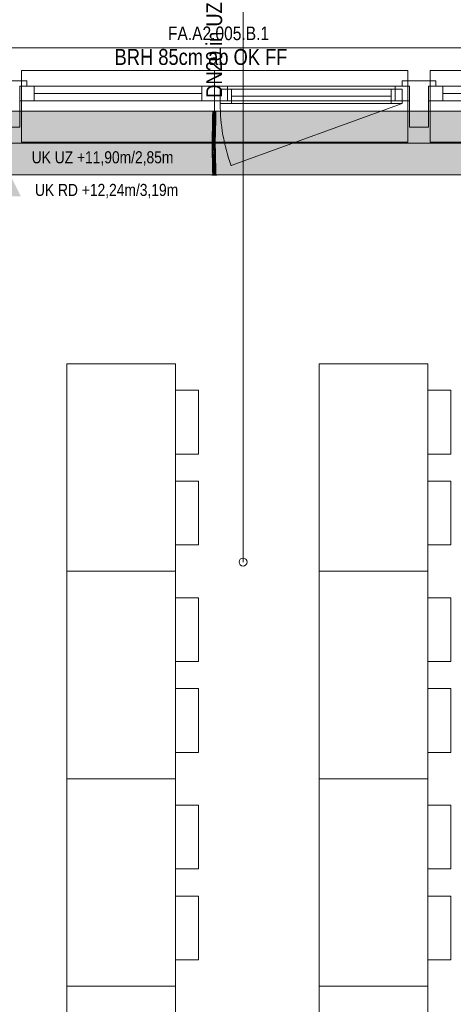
# Model space of a CAD drawing. Extents: x -620 to 3480, y 62 to 1102.
# Tile 104 of 256: x -99 to -45, y 883 to 1006. Entities that reach past the tile are written whole.
import ezdxf
from ezdxf.lldxf.tags import DXFTag

# ---------------------------------------------------------------- set-up
doc = ezdxf.new("R2010")
doc.units = 0
doc.layers.get('0').update_dxf_attribs({"lineweight": 13})
for name, color, linetype, lineweight, true_color in [('00_Beschriftung UZ', 3, 'Continuous', 13, 0x00ff00), ('30 -33 Aussenwände- 7 Fassade_ Elemente', 7, 'Continuous', 9, 0x00aacc), ('30 -35 Decken- 1 Konstruktion-Träger- Stahlbeton', 7, 'grob-A06G9SLJ8I', 13, 0x33aa00), ('60- 61 allgemeine Ausstattung- 1 Möbel', 7, 'Continuous', 9, 0x00cccc), ('70 -72 Beschriftung- 1 Beschriftung allgemein', 7, 'Continuous', 9, 0xff6633), ('70 -75 Raumstempel-2 Verweislinie', 1, 'Continuous', 9, 0xff0000), ('E_Leerrohr 20', 7, 'Continuous', 13, 0xcc0099), ('E_Leerrohr 20-Shading', 7, 'Continuous', 13, 0xcc0099), ('iwb_Schraffur_Unterzug', 7, 'Continuous', 5, 0xffffcc)]:
    doc.layers.add(name, color=color, linetype=linetype, lineweight=lineweight, true_color=true_color)
doc.layers.add('70 -71 Achsen- 1 Gebäudeachsen', color=7, linetype='STRICHPUNKT2-A06G9SLK8I', lineweight=18)
doc.layers.add('Detailelementbeschriftung', color=7, linetype='Continuous', lineweight=9)
doc.styles.get("Standard").update_dxf_attribs({"font": 'ARIALN.TTF'})
tags = doc.linetypes.add('grob-A06G9SLJ8I', pattern=[14, 3, -8, 3]).pattern_tags.tags
tags[8:9] = [DXFTag(74, 4), DXFTag(75, 0), DXFTag(340, '0'), DXFTag(46, 0.0), DXFTag(50, 0.0), DXFTag(44, 0.0), DXFTag(45, 0.0)]
tags[6:7] = [DXFTag(74, 4), DXFTag(75, 0), DXFTag(340, '0'), DXFTag(46, 0.0), DXFTag(50, 0.0), DXFTag(44, 0.0), DXFTag(45, 0.0)]
tags[4:5] = [DXFTag(74, 4), DXFTag(75, 0), DXFTag(340, '0'), DXFTag(46, 0.0), DXFTag(50, 0.0), DXFTag(44, 0.0), DXFTag(45, 0.0)]
tags = doc.linetypes.add('STRICHPUNKT2', pattern=[12.7, 6.35, -3.175, 0, -3.175]).pattern_tags.tags
tags[10:11] = [DXFTag(74, 4), DXFTag(75, 0), DXFTag(340, '0'), DXFTag(46, 0.0), DXFTag(50, 0.0), DXFTag(44, 0.0), DXFTag(45, 0.0)]
tags[8:9] = [DXFTag(74, 4), DXFTag(75, 0), DXFTag(340, '0'), DXFTag(46, 0.0), DXFTag(50, 0.0), DXFTag(44, 0.0), DXFTag(45, 0.0)]
tags[6:7] = [DXFTag(74, 4), DXFTag(75, 0), DXFTag(340, '0'), DXFTag(46, 0.0), DXFTag(50, 0.0), DXFTag(44, 0.0), DXFTag(45, 0.0)]
tags[4:5] = [DXFTag(74, 4), DXFTag(75, 0), DXFTag(340, '0'), DXFTag(46, 0.0), DXFTag(50, 0.0), DXFTag(44, 0.0), DXFTag(45, 0.0)]
tags = doc.linetypes.add('STRICHPUNKT2-A06G9SLK8I', pattern=[12.7, 6.35, -3.175, 0, -3.175]).pattern_tags.tags
tags[10:11] = [DXFTag(74, 4), DXFTag(75, 0), DXFTag(340, '0'), DXFTag(46, 0.0), DXFTag(50, 0.0), DXFTag(44, 0.0), DXFTag(45, 0.0)]
tags[8:9] = [DXFTag(74, 4), DXFTag(75, 0), DXFTag(340, '0'), DXFTag(46, 0.0), DXFTag(50, 0.0), DXFTag(44, 0.0), DXFTag(45, 0.0)]
tags[6:7] = [DXFTag(74, 4), DXFTag(75, 0), DXFTag(340, '0'), DXFTag(46, 0.0), DXFTag(50, 0.0), DXFTag(44, 0.0), DXFTag(45, 0.0)]
tags[4:5] = [DXFTag(74, 4), DXFTag(75, 0), DXFTag(340, '0'), DXFTag(46, 0.0), DXFTag(50, 0.0), DXFTag(44, 0.0), DXFTag(45, 0.0)]

# ---------------------------------------------------------------- blocks, each defined once
blk = doc.blocks.new('Shading-A06G9SGB8I', base_point=(-74.55, 989.19))
at = {"layer": 'E_Leerrohr 20-Shading', "color": 223, "true_color": 0xc67fb4}
for points in [[(-74.68, 994.88), (-74.73, 994.88), (-74.68, 994.16), (-74.74, 994.16)], [(-74.33, 994.88), (-74.39, 994.88), (-74.34, 994.16), (-74.4, 994.16)], [(-74.7, 993.44), (-74.76, 993.44), (-74.72, 992.71), (-74.78, 992.71)], [(-74.68, 994.16), (-74.74, 994.16), (-74.7, 993.44), (-74.76, 993.44)], [(-74.72, 992.71), (-74.72, 992.71), (-74.7, 993.44)], [(-74.7, 993.44), (-74.68, 994.16), (-74.7, 993.44)], [(-74.37, 993.43), (-74.41, 993.43), (-74.4, 992.7), (-74.43, 992.71)], [(-74.35, 994.16), (-74.4, 994.16), (-74.37, 993.43), (-74.41, 993.43)], [(-74.38, 992.7), (-74.36, 993.43), (-74.4, 992.7), (-74.37, 993.43)], [(-74.36, 993.43), (-74.34, 994.16), (-74.37, 993.43), (-74.35, 994.16)], [(-74.74, 992.12), (-74.72, 992.71), (-74.79, 991.99), (-74.78, 992.71)], [(-74.74, 992.12), (-74.79, 991.99), (-74.75, 991.99)], [(-74.74, 991.99), (-74.74, 992.12), (-74.75, 991.99)], [(-74.72, 992.71), (-74.74, 992.12), (-74.72, 992.71), (-74.73, 992.42)], [(-74.73, 992.42), (-74.74, 991.99), (-74.72, 992.49), (-74.74, 991.99)], [(-74.74, 992.12), (-74.74, 991.99), (-74.73, 992.42), (-74.74, 991.99)], [(-74.72, 992.71), (-74.73, 992.42), (-74.72, 992.71), (-74.72, 992.49)], [(-74.4, 992.7), (-74.43, 992.71), (-74.44, 991.98), (-74.45, 991.98)], [(-74.39, 991.98), (-74.38, 992.7), (-74.44, 991.98), (-74.4, 992.7)], [(-74.75, 991.99), (-74.79, 991.99), (-74.77, 991.26), (-74.81, 991.26)], [(-74.77, 990.9), (-74.77, 991.26), (-74.81, 990.9), (-74.81, 991.26)], [(-74.77, 990.53), (-74.77, 990.9), (-74.81, 990.53), (-74.81, 990.9)], [(-74.76, 991.26), (-74.74, 991.99), (-74.77, 991.26), (-74.75, 991.99)], [(-74.76, 990.53), (-74.76, 991.26), (-74.77, 990.53), (-74.77, 991.26)], [(-74.76, 990.53), (-74.75, 991.26), (-74.76, 991.26)], [(-74.76, 990.53), (-74.75, 990.53), (-74.75, 991.26), (-74.75, 990.9)], [(-74.75, 990.9), (-74.75, 991.26), (-74.75, 991.26)], [(-74.45, 991.98), (-74.45, 991.98), (-74.46, 991.26), (-74.47, 991.26)], [(-74.47, 990.89), (-74.47, 990.89), (-74.47, 991.26), (-74.46, 991.26)], [(-74.47, 990.54), (-74.41, 990.54), (-74.46, 990.89), (-74.41, 990.89)], [(-74.47, 990.54), (-74.46, 990.89), (-74.47, 990.54), (-74.47, 990.89)], [(-74.46, 991.26), (-74.44, 991.98), (-74.45, 991.59)], [(-74.46, 991.26), (-74.41, 991.26), (-74.44, 991.98), (-74.39, 991.98)], [(-74.46, 991.26), (-74.44, 991.98), (-74.46, 991.26), (-74.45, 991.98)], [(-74.46, 991.26), (-74.46, 991.26), (-74.45, 991.59)], [(-74.46, 990.89), (-74.41, 990.89), (-74.46, 991.26), (-74.41, 991.26)], [(-74.46, 990.89), (-74.46, 991.26), (-74.46, 990.97)], [(-74.46, 991.26), (-74.46, 991.26), (-74.46, 990.97)], [(-74.77, 990.53), (-74.81, 990.53), (-74.76, 989.92), (-74.8, 989.92)], [(-74.76, 989.92), (-74.8, 989.92), (-74.74, 989.31), (-74.79, 989.31)], [(-74.75, 989.92), (-74.76, 990.53), (-74.76, 989.92), (-74.77, 990.53)], [(-74.74, 989.92), (-74.75, 990.53), (-74.75, 989.92), (-74.76, 990.53)], [(-74.73, 989.31), (-74.75, 989.92), (-74.74, 989.31), (-74.76, 989.92)], [(-74.73, 989.31), (-74.74, 989.92), (-74.73, 989.31), (-74.75, 989.92)], [(-74.4, 989.93), (-74.41, 990.54), (-74.45, 989.93), (-74.47, 990.54)], [(-74.47, 990.54), (-74.47, 990.54), (-74.45, 989.93), (-74.46, 989.93)], [(-74.43, 989.32), (-74.45, 989.93), (-74.45, 989.32), (-74.46, 989.93)], [(-74.46, 989.93), (-74.46, 989.93), (-74.45, 989.32)], [(-74.39, 989.32), (-74.4, 989.93), (-74.43, 989.32), (-74.45, 989.93)], [(-74.77, 989.14), (-74.79, 989.31), (-74.78, 989.14)], [(-74.74, 989.31), (-74.79, 989.31), (-74.73, 989.14), (-74.77, 989.14)], [(-74.77, 988.7), (-74.71, 988.71), (-74.78, 989.14), (-74.77, 989.14)], [(-74.77, 989.14), (-74.71, 988.71), (-74.73, 989.14)], [(-74.71, 988.71), (-74.77, 988.7), (-74.69, 988.1), (-74.75, 988.1)], [(-74.73, 989.14), (-74.73, 989.31), (-74.73, 989.31)], [(-74.44, 989.15), (-74.42, 989.15), (-74.45, 989.32), (-74.43, 989.32)], [(-74.37, 988.72), (-74.38, 989.15), (-74.43, 988.71), (-74.44, 989.15)], [(-74.42, 989.15), (-74.38, 989.15), (-74.43, 989.32), (-74.39, 989.32)], [(-74.37, 988.72), (-74.43, 988.71), (-74.35, 988.11), (-74.41, 988.1)], [(-74.69, 988.1), (-74.75, 988.1), (-74.68, 987.49), (-74.74, 987.49)], [(-74.68, 987.49), (-74.74, 987.49), (-74.68, 986.88), (-74.73, 986.88)], [(-74.68, 987.49), (-74.69, 988.1), (-74.68, 987.49), (-74.69, 988.1)], [(-74.68, 986.88), (-74.68, 986.88), (-74.68, 987.49)], [(-74.35, 988.11), (-74.41, 988.1), (-74.34, 987.5), (-74.4, 987.49)], [(-74.33, 986.88), (-74.34, 987.5), (-74.39, 986.88), (-74.4, 987.49)], [(-74.33, 986.88), (-74.34, 987.5), (-74.34, 987.5)]]:
    blk.add_solid(points, dxfattribs=at)
at = {"layer": 'E_Leerrohr 20-Shading', "color": 231, "true_color": 0xe17fc9}
for points in [[(-74.53, 994.88), (-74.68, 994.88), (-74.54, 994.16), (-74.68, 994.16)], [(-74.53, 994.16), (-74.53, 994.88), (-74.54, 994.16)], [(-74.53, 994.88), (-74.54, 994.16), (-74.54, 994.16)], [(-74.4, 994.16), (-74.39, 994.88), (-74.53, 994.16), (-74.53, 994.88)], [(-74.56, 993.43), (-74.7, 993.44), (-74.58, 992.71), (-74.72, 992.71)], [(-74.54, 994.16), (-74.68, 994.16), (-74.56, 993.43), (-74.7, 993.44)], [(-74.56, 993.43), (-74.58, 992.71), (-74.57, 992.71)], [(-74.56, 992.71), (-74.55, 993.43), (-74.57, 992.71), (-74.56, 993.43)], [(-74.54, 994.16), (-74.56, 993.43), (-74.55, 993.43)], [(-74.55, 993.43), (-74.56, 992.71), (-74.54, 993.43), (-74.55, 992.71)], [(-74.54, 994.16), (-74.55, 993.43), (-74.54, 994.16), (-74.54, 993.43)], [(-74.55, 992.71), (-74.51, 992.71), (-74.54, 993.43), (-74.52, 993.43)], [(-74.54, 993.43), (-74.52, 993.43), (-74.54, 994.16), (-74.53, 994.16)], [(-74.52, 993.43), (-74.41, 993.43), (-74.53, 994.16), (-74.4, 994.16)], [(-74.51, 992.71), (-74.43, 992.71), (-74.52, 993.43), (-74.41, 993.43)], [(-74.58, 992.71), (-74.72, 992.71), (-74.59, 991.98), (-74.74, 991.99)], [(-74.58, 991.98), (-74.56, 992.71), (-74.59, 991.98), (-74.57, 992.71)], [(-74.56, 992.71), (-74.58, 991.98), (-74.55, 992.71), (-74.55, 991.98)], [(-74.55, 991.98), (-74.49, 991.98), (-74.55, 992.71), (-74.51, 992.71)], [(-74.49, 991.98), (-74.45, 991.98), (-74.51, 992.71), (-74.43, 992.71)], [(-74.71, 991.99), (-74.74, 991.99), (-74.7, 991.26), (-74.75, 991.26)], [(-74.75, 990.9), (-74.7, 990.9), (-74.75, 991.26), (-74.7, 991.26)], [(-74.61, 990.53), (-74.61, 990.9), (-74.75, 990.53), (-74.75, 990.9)], [(-74.61, 991.26), (-74.59, 991.98), (-74.7, 991.26), (-74.71, 991.99)], [(-74.7, 990.9), (-74.61, 990.9), (-74.7, 991.26), (-74.61, 991.26)], [(-74.59, 991.26), (-74.58, 991.98), (-74.61, 991.26), (-74.59, 991.98)], [(-74.61, 990.9), (-74.59, 990.9), (-74.61, 991.26), (-74.59, 991.26)], [(-74.61, 991.26), (-74.61, 991.26), (-74.61, 990.9)], [(-74.61, 990.9), (-74.59, 990.53), (-74.59, 990.9)], [(-74.59, 990.53), (-74.61, 990.9), (-74.61, 990.53)], [(-74.58, 991.98), (-74.59, 991.26), (-74.55, 991.98), (-74.56, 991.26)], [(-74.56, 991.26), (-74.59, 991.26), (-74.56, 990.9), (-74.59, 990.9)], [(-74.59, 990.9), (-74.59, 990.53), (-74.56, 990.9), (-74.56, 990.53)], [(-74.56, 991.26), (-74.48, 991.26), (-74.55, 991.98), (-74.49, 991.98)], [(-74.56, 991.26), (-74.48, 991.05), (-74.48, 991.26)], [(-74.48, 991.05), (-74.56, 991.26), (-74.49, 990.9), (-74.56, 990.9)], [(-74.56, 990.9), (-74.56, 990.53), (-74.49, 990.9), (-74.5, 990.54)], [(-74.48, 991.05), (-74.5, 990.54), (-74.48, 990.64), (-74.48, 990.54)], [(-74.49, 991.98), (-74.48, 991.26), (-74.45, 991.98), (-74.47, 991.26)], [(-74.47, 991.26), (-74.48, 991.26), (-74.48, 991.15)], [(-74.48, 991.15), (-74.48, 991.26), (-74.48, 991.05)], [(-74.47, 991.26), (-74.47, 991.26), (-74.47, 991), (-74.48, 991.15)], [(-74.47, 991), (-74.48, 991.15), (-74.48, 990.64), (-74.48, 991.05)], [(-74.48, 990.54), (-74.47, 990.89), (-74.48, 990.64), (-74.47, 991)], [(-74.47, 990.89), (-74.48, 990.54), (-74.48, 990.54)], [(-74.47, 990.89), (-74.47, 991.26), (-74.47, 991)], [(-74.47, 990.89), (-74.47, 990.73), (-74.47, 990.73)], [(-74.7, 990.53), (-74.75, 990.53), (-74.71, 989.92), (-74.74, 989.92)], [(-74.71, 989.92), (-74.74, 989.92), (-74.72, 989.31), (-74.73, 989.31)], [(-74.72, 989.31), (-74.59, 989.32), (-74.71, 989.92), (-74.61, 989.93)], [(-74.6, 989.93), (-74.61, 990.53), (-74.71, 989.92), (-74.7, 990.53)], [(-74.59, 990.53), (-74.61, 990.53), (-74.59, 989.93), (-74.6, 989.93)], [(-74.59, 989.32), (-74.6, 989.93), (-74.61, 989.93)], [(-74.56, 990.53), (-74.59, 990.53), (-74.56, 990.49)], [(-74.56, 990.49), (-74.59, 990.53), (-74.55, 989.93), (-74.59, 989.93)], [(-74.55, 989.93), (-74.59, 989.93), (-74.55, 989.32), (-74.59, 989.32)], [(-74.5, 990.54), (-74.56, 990.53), (-74.5, 990.42), (-74.56, 990.49)], [(-74.5, 990.42), (-74.56, 990.49), (-74.52, 989.93), (-74.55, 989.93)], [(-74.52, 989.93), (-74.55, 989.93), (-74.54, 989.32), (-74.55, 989.32)], [(-74.51, 989.32), (-74.49, 989.93), (-74.54, 989.32), (-74.52, 989.93)], [(-74.52, 989.93), (-74.5, 989.93), (-74.5, 990.42), (-74.49, 990.4)], [(-74.5, 990.42), (-74.49, 990.4), (-74.5, 990.54), (-74.48, 990.54)], [(-74.5, 989.93), (-74.49, 989.93), (-74.49, 990.4), (-74.48, 990.4)], [(-74.49, 989.93), (-74.5, 989.32), (-74.47, 989.93), (-74.48, 989.32)], [(-74.47, 990.54), (-74.48, 990.4), (-74.47, 989.93), (-74.49, 989.93)], [(-74.49, 989.93), (-74.49, 989.93), (-74.48, 990.4)], [(-74.47, 990.73), (-74.48, 990.54), (-74.47, 990.73), (-74.47, 990.54)], [(-74.48, 990.54), (-74.48, 990.54), (-74.48, 990.64)], [(-74.48, 990.54), (-74.48, 990.4), (-74.48, 990.54)], [(-74.48, 990.4), (-74.47, 990.54), (-74.48, 990.54)], [(-74.47, 989.93), (-74.48, 989.32), (-74.46, 989.93), (-74.46, 989.32)], [(-74.47, 990.54), (-74.47, 989.93), (-74.46, 989.93)], [(-74.46, 989.32), (-74.45, 989.32), (-74.46, 989.93)], [(-74.73, 989.14), (-74.72, 989.14), (-74.73, 989.31), (-74.72, 989.31)], [(-74.57, 988.71), (-74.58, 989.15), (-74.71, 988.71), (-74.73, 989.14)], [(-74.72, 989.14), (-74.58, 989.15), (-74.72, 989.31), (-74.59, 989.32)], [(-74.57, 988.71), (-74.71, 988.71), (-74.55, 988.1), (-74.69, 988.1)], [(-74.55, 989.32), (-74.59, 989.32), (-74.55, 989.19), (-74.58, 989.15)], [(-74.59, 989.32), (-74.59, 989.32), (-74.58, 989.15)], [(-74.55, 989.19), (-74.58, 989.15), (-74.55, 989.05)], [(-74.55, 989.05), (-74.58, 989.15), (-74.54, 988.71), (-74.57, 988.71)], [(-74.55, 988.1), (-74.54, 988.4), (-74.57, 988.71), (-74.54, 988.71)], [(-74.55, 988.1), (-74.57, 988.71), (-74.55, 988.1)], [(-74.55, 989.19), (-74.55, 989.19), (-74.55, 989.32), (-74.54, 989.32)], [(-74.55, 989.19), (-74.52, 989.23), (-74.54, 989.32), (-74.51, 989.32)], [(-74.55, 989.05), (-74.52, 988.98), (-74.55, 989.19), (-74.52, 989.23)], [(-74.55, 989.19), (-74.55, 989.19), (-74.55, 989.16)], [(-74.55, 989.05), (-74.55, 989.19), (-74.55, 989.16)], [(-74.53, 988.71), (-74.52, 988.98), (-74.54, 988.71), (-74.55, 989.05)], [(-74.55, 988.1), (-74.54, 988.1), (-74.54, 988.4)], [(-74.54, 988.4), (-74.53, 988.71), (-74.54, 988.71)], [(-74.54, 988.1), (-74.52, 988.1), (-74.53, 988.71), (-74.51, 988.71)], [(-74.54, 988.1), (-74.53, 988.71), (-74.54, 988.4)], [(-74.5, 988.92), (-74.52, 988.98), (-74.51, 988.71), (-74.53, 988.71)], [(-74.5, 989.32), (-74.51, 989.32), (-74.5, 989.26), (-74.52, 989.23)], [(-74.5, 988.92), (-74.5, 989.26), (-74.52, 988.98), (-74.52, 989.23)], [(-74.52, 988.1), (-74.49, 988.1), (-74.51, 988.71), (-74.49, 988.71)], [(-74.5, 988.92), (-74.51, 988.71), (-74.49, 988.87), (-74.49, 988.71)], [(-74.5, 989.32), (-74.5, 989.26), (-74.48, 989.32), (-74.48, 989.28)], [(-74.48, 989.28), (-74.5, 989.26), (-74.49, 988.87), (-74.5, 988.92)], [(-74.49, 988.87), (-74.45, 988.77), (-74.48, 989.28), (-74.46, 989.31)], [(-74.49, 988.87), (-74.49, 988.71), (-74.45, 988.77), (-74.45, 988.71)], [(-74.49, 988.1), (-74.46, 988.1), (-74.49, 988.71), (-74.45, 988.71)], [(-74.48, 989.32), (-74.48, 989.28), (-74.46, 989.32), (-74.46, 989.31)], [(-74.46, 989.31), (-74.45, 989.32), (-74.46, 989.32)], [(-74.45, 988.77), (-74.45, 988.77), (-74.46, 989.31), (-74.45, 989.32)], [(-74.41, 988.1), (-74.43, 988.71), (-74.46, 988.1), (-74.45, 988.71)], [(-74.45, 989.32), (-74.45, 988.77), (-74.44, 989.15)], [(-74.45, 988.77), (-74.43, 988.71), (-74.44, 989.15)], [(-74.45, 988.71), (-74.43, 988.71), (-74.45, 988.77)], [(-74.55, 988.1), (-74.69, 988.1), (-74.54, 987.49), (-74.68, 987.49)], [(-74.54, 987.49), (-74.68, 987.49), (-74.53, 986.88), (-74.68, 986.88)], [(-74.52, 988.1), (-74.54, 988.1), (-74.53, 987.49), (-74.54, 987.49)], [(-74.53, 987.49), (-74.54, 987.49), (-74.53, 987.24), (-74.54, 987.43)], [(-74.54, 987.49), (-74.54, 987.49), (-74.54, 987.43)], [(-74.54, 987.43), (-74.54, 987.49), (-74.54, 987.2), (-74.54, 987.49)], [(-74.53, 986.88), (-74.54, 987.2), (-74.54, 987.49)], [(-74.53, 987.07), (-74.53, 987.24), (-74.54, 987.2), (-74.54, 987.43)], [(-74.53, 986.88), (-74.53, 987.07), (-74.54, 987.2)], [(-74.52, 988.1), (-74.53, 987.49), (-74.49, 988.1), (-74.5, 987.49)], [(-74.53, 987.24), (-74.53, 986.88), (-74.47, 987.49), (-74.48, 986.88)], [(-74.53, 987.24), (-74.47, 987.49), (-74.53, 987.49)], [(-74.53, 986.88), (-74.53, 986.88), (-74.53, 987.07), (-74.53, 987.24)], [(-74.5, 987.49), (-74.47, 987.49), (-74.49, 988.1), (-74.46, 988.1)], [(-74.48, 986.88), (-74.39, 986.88), (-74.47, 987.49), (-74.4, 987.49)], [(-74.47, 987.49), (-74.4, 987.49), (-74.46, 988.1), (-74.41, 988.1)], [(-74.53, 986.88), (-74.53, 987.07), (-74.53, 986.88)]]:
    blk.add_solid(points, dxfattribs=at)
blk = doc.blocks.new('Shading-A06G9SGD8I', base_point=(-74.73, 994.1))
at = {"layer": 'E_Leerrohr 20-Shading', "color": 213, "true_color": 0xd67fc0}
for points in [[(-74.86, 994.9), (-74.86, 994.88), (-74.76, 994.9), (-74.76, 994.88)], [(-74.76, 994.88), (-74.53, 994.88), (-74.76, 994.9), (-74.53, 994.9)], [(-74.73, 994.1), (-74.53, 994.1), (-74.73, 994.88), (-74.53, 994.88)], [(-74.53, 994.9), (-74.53, 994.88), (-74.44, 994.9), (-74.44, 994.88)], [(-74.53, 994.88), (-74.53, 994.1), (-74.33, 994.88), (-74.35, 994.1)], [(-74.44, 994.9), (-74.44, 994.88), (-74.43, 994.9), (-74.43, 994.88)], [(-74.43, 994.88), (-74.2, 994.88), (-74.43, 994.9), (-74.2, 994.9)], [(-74.35, 994.1), (-74.33, 994.1), (-74.33, 994.88)]]:
    blk.add_solid(points, dxfattribs=at)
blk = doc.blocks.new('Shading-A06G9SGF8I', base_point=(-74.7, 986.88))
at = {"layer": 'E_Leerrohr 20-Shading', "color": 213, "true_color": 0xd67fc0}
for points in [[(-74.71, 986.96), (-74.73, 987.67), (-74.73, 987.49)], [(-74.73, 987.67), (-74.71, 986.96), (-74.55, 987.67), (-74.56, 987.42)], [(-74.73, 986.88), (-74.71, 986.96), (-74.73, 987.49)], [(-74.7, 986.88), (-74.57, 986.88), (-74.71, 986.96), (-74.56, 987.42)], [(-74.57, 986.88), (-74.55, 986.88), (-74.56, 987.42), (-74.53, 987.49)], [(-74.56, 987.42), (-74.53, 987.49), (-74.55, 987.67), (-74.53, 987.67)], [(-74.54, 987.44), (-74.55, 986.88), (-74.53, 987.25), (-74.54, 986.88)], [(-74.53, 987.49), (-74.54, 987.44), (-74.53, 987.25)], [(-74.54, 986.88), (-74.53, 986.88), (-74.53, 987.25)], [(-74.53, 987.49), (-74.45, 987.23), (-74.53, 987.67), (-74.44, 987.67)], [(-74.53, 986.88), (-74.45, 986.88), (-74.53, 987.49), (-74.45, 987.23)], [(-74.53, 986.88), (-74.53, 987.49), (-74.53, 986.88), (-74.53, 987.25)], [(-74.53, 987.25), (-74.53, 986.88), (-74.53, 986.88)], [(-74.34, 987.51), (-74.44, 987.67), (-74.33, 986.88), (-74.45, 987.23)], [(-74.45, 986.88), (-74.33, 986.88), (-74.45, 987.23)], [(-74.35, 987.67), (-74.44, 987.67), (-74.34, 987.51)], [(-74.34, 987.67), (-74.35, 987.67), (-74.33, 987.5), (-74.34, 987.51)], [(-74.33, 987.5), (-74.33, 987.67), (-74.34, 987.67)], [(-74.34, 987.51), (-74.33, 986.88), (-74.33, 987.25)], [(-74.33, 987.5), (-74.34, 987.51), (-74.33, 987.25)], [(-74.77, 986.88), (-74.86, 986.88), (-74.77, 986.87), (-74.86, 986.87)], [(-74.77, 986.87), (-74.76, 986.87), (-74.77, 986.88), (-74.76, 986.88)], [(-74.76, 986.87), (-74.71, 986.87), (-74.76, 986.88), (-74.71, 986.88)], [(-74.71, 986.96), (-74.73, 986.88), (-74.7, 986.88)], [(-74.71, 986.88), (-74.71, 986.87), (-74.69, 986.88), (-74.69, 986.87)], [(-74.69, 986.87), (-74.64, 986.87), (-74.69, 986.88), (-74.64, 986.88)], [(-74.64, 986.88), (-74.64, 986.87), (-74.62, 986.88), (-74.62, 986.87)], [(-74.62, 986.87), (-74.53, 986.87), (-74.62, 986.88), (-74.53, 986.88)], [(-74.49, 986.88), (-74.53, 986.88), (-74.49, 986.87), (-74.53, 986.87)], [(-74.46, 986.87), (-74.46, 986.88), (-74.49, 986.87), (-74.49, 986.88)], [(-74.46, 986.87), (-74.44, 986.87), (-74.46, 986.88), (-74.44, 986.88)], [(-74.44, 986.88), (-74.44, 986.87), (-74.4, 986.88), (-74.39, 986.87)], [(-74.39, 986.87), (-74.2, 986.87), (-74.4, 986.88), (-74.2, 986.88)]]:
    blk.add_solid(points, dxfattribs=at)
blk = doc.blocks.new('Referenz-A06G9SLM8I')
at = {"layer": '00_Beschriftung UZ', "color": 0, "lineweight": -2}
for points in [[(-101.44, 989.57), (-100.1, 986.9), (-98.77, 989.57)], [(-98.77, 984.23), (-100.1, 986.9), (-101.44, 984.24)]]:
    blk.add_solid(points, dxfattribs=at)
at = {"layer": '30 -33 Aussenwände- 7 Fassade_ Elemente', "color": 0, "linetype": 'Continuous', "lineweight": -2, "ltscale": 0.13}
for p, q in [((-155.6, 1002.84), (6.6, 1002.84)), ((-102.2, 998.7), (-98, 998.7)), ((-98, 998.7), (-98, 998)), ((-51, 998), (-51, 998.7)), ((-51, 998.7), (-46.8, 998.7)), ((-46.8, 998.7), (-46.8, 998)), ((-98.9, 996.2), (-98.9, 998)), ((-98, 998), (-98.9, 998)), ((-98.9, 996.2), (-98.9, 998)), ((-98.9, 998), (-74.5, 998)), ((-98.9, 998), (-98.9, 992.9)), ((-98.9, 998), (-97.1, 998)), ((-97.1, 998), (-97.1, 996.2)), ((-76.1, 997.1), (-97.1, 997.1)), ((-76.1, 998), (-74.5, 998)), ((-76.1, 996.2), (-76.1, 998)), ((-74.5, 998), (-72.9, 998)), ((-74.5, 998), (-74.5, 996.2)), ((-74.5, 998), (-50.1, 998)), ((-74.5, 998), (-74.5, 996.2)), ((-73.8, 995.85), (-73.8, 997.65)), ((-73.8, 995.85), (-73.8, 997.65)), ((-73.8, 997.65), (-72.4, 997.65)), ((-73.8, 997.65), (-51, 997.65)), ((-72.9, 998), (-72.9, 996.2)), ((-72.4, 997.65), (-72.4, 995.85)), ((-52.4, 995.85), (-52.4, 997.65)), ((-52.4, 997.65), (-51, 997.65)), ((-51.9, 998), (-50.1, 998)), ((-51.9, 996.2), (-51.9, 998)), ((-50.1, 998), (-51, 998)), ((-51, 997.65), (-51, 995.85)), ((-51, 997.65), (-51, 995.85)), ((-50.1, 998), (-50.1, 996.2)), ((-50.1, 992.9), (-50.1, 998)), ((-50.1, 998), (-50.1, 996.2)), ((-47.7, 996.2), (-47.7, 998)), ((-47.7, 996.2), (-47.7, 998)), ((-47.7, 998), (-23.3, 998)), ((-47.7, 998), (-45.9, 998)), ((-47.7, 998), (-47.7, 992.9)), ((-46.8, 998), (-47.7, 998)), ((-45.9, 998), (-45.9, 996.2)), ((-24.9, 997.1), (-45.9, 997.1)), ((-97.1, 996.2), (-98.9, 996.2)), ((-74.5, 996.2), (-98.9, 996.2)), ((-74.5, 996.2), (-76.1, 996.2)), ((-72.9, 996.2), (-74.5, 996.2)), ((-50.1, 996.2), (-74.5, 996.2)), ((-72.4, 995.85), (-73.8, 995.85)), ((-51, 995.85), (-73.8, 995.85)), ((-72.4, 996.75), (-52.4, 996.75)), ((-51, 995.85), (-52.4, 995.85)), ((-50.1, 996.2), (-51.9, 996.2)), ((-23.3, 996.2), (-47.7, 996.2)), ((-45.9, 996.2), (-47.7, 996.2)), ((-98.9, 992.9), (-101.3, 992.9)), ((-47.7, 992.9), (-50.1, 992.9)), ((3.5, 986.9), (-152.5, 986.9))]:
    blk.add_line(p, q, dxfattribs=at)
at = {"layer": '30 -33 Aussenwände- 7 Fassade_ Elemente', "color": 0, "lineweight": -2}
for p, q in [((-98.7, 1000), (-74.5, 1000)), ((-98.7, 998), (-98.7, 1000)), ((-74.5, 1000), (-74.5, 998)), ((-74.5, 1000), (-50.3, 1000)), ((-50.3, 1000), (-50.3, 998)), ((-47.5, 1000), (-23.3, 1000)), ((-47.5, 998), (-47.5, 1000)), ((-98.7, 998), (-97.1, 998)), ((-98.7, 996.2), (-98.7, 998)), ((-97.1, 998), (-76.1, 998)), ((-97.1, 996.2), (-97.1, 998)), ((-76.1, 997.1), (-97.1, 997.1)), ((-74.5, 998), (-76.1, 998)), ((-76.1, 998), (-76.1, 996.2)), ((-74.5, 998), (-72.9, 998)), ((-74.5, 996.2), (-74.5, 998)), ((-73.8, 997.65), (-72.4, 997.65)), ((-73.8, 995.85), (-73.8, 997.65)), ((-72.9, 998), (-72.9, 996.2)), ((-72.9, 998), (-51.9, 998)), ((-72.4, 997.65), (-72.4, 995.85)), ((-72.4, 997.65), (-52.4, 997.65)), ((-52.4, 997.65), (-51, 997.65)), ((-52.4, 995.85), (-52.4, 997.65)), ((-50.3, 998), (-51.9, 998)), ((-51.9, 998), (-51.9, 996.2)), ((-51, 995.85), (-51, 997.65)), ((-50.3, 996.2), (-50.3, 998)), ((-47.5, 996.2), (-47.5, 998)), ((-47.5, 998), (-45.9, 998)), ((-45.9, 998), (-24.9, 998)), ((-45.9, 996.2), (-45.9, 998)), ((-24.9, 997.1), (-45.9, 997.1)), ((-97.1, 996.2), (-98.7, 996.2)), ((-98.7, 996.2), (-98.7, 991)), ((-76.1, 996.2), (-97.1, 996.2)), ((-76.1, 996.2), (-74.5, 996.2)), ((-72.9, 996.2), (-74.5, 996.2)), ((-74.5, 991), (-74.5, 996.2)), ((-72.4, 995.85), (-73.8, 995.85)), ((-72.4, 996.75), (-52.4, 996.75)), ((-52.4, 995.85), (-72.4, 995.85)), ((-51, 995.85), (-52.4, 995.85)), ((-51.9, 996.2), (-50.3, 996.2)), ((-50.3, 991), (-50.3, 996.2)), ((-45.9, 996.2), (-47.5, 996.2)), ((-47.5, 996.2), (-47.5, 991)), ((-24.9, 996.2), (-45.9, 996.2)), ((-98.7, 991), (-74.5, 991)), ((-74.5, 991), (-50.3, 991)), ((-47.5, 991), (-23.3, 991))]:
    blk.add_line(p, q, dxfattribs=at)
at = {"layer": '30 -33 Aussenwände- 7 Fassade_ Elemente', "color": 0, "linetype": 'grob-A06G9SLJ8I', "lineweight": -2, "ltscale": 0.13}
blk.add_line((-51, 995.85), (-72.43, 988.06), dxfattribs=at)
blk.add_ellipse((-51, 995.85), major_axis=(-22.8, 0), ratio=1, start_param=0, end_param=0.349066, dxfattribs=at)
at = {"layer": '30 -35 Decken- 1 Konstruktion-Träger- Stahlbeton', "color": 0, "lineweight": -2}
for p, q in [((4, 994.9), (-554.53, 994.9)), ((4, 986.9), (-554.53, 986.9))]:
    blk.add_line(p, q, dxfattribs=at)
at = {"layer": '60- 61 allgemeine Ausstattung- 1 Möbel', "color": 0, "linetype": 'Continuous', "lineweight": -2, "ltscale": 0.13}
for p, q in [((-92.99, 937.23), (-92.99, 963.23)), ((-92.99, 963.23), (-79.39, 963.23)), ((-79.39, 963.23), (-79.39, 937.23)), ((-61.39, 937.23), (-61.39, 963.23)), ((-61.39, 963.23), (-47.79, 963.23)), ((-47.79, 963.23), (-47.79, 937.23)), ((-79.39, 951.92), (-79.39, 959.92)), ((-79.39, 959.92), (-76.51, 959.92)), ((-76.51, 959.92), (-76.51, 951.92)), ((-47.79, 951.92), (-47.79, 959.92)), ((-47.79, 959.92), (-44.91, 959.92)), ((-44.91, 959.92), (-44.91, 951.92)), ((-76.51, 951.92), (-79.39, 951.92)), ((-44.91, 951.92), (-47.79, 951.92)), ((-79.39, 940.53), (-79.39, 948.53)), ((-79.39, 948.53), (-76.51, 948.53)), ((-76.51, 948.53), (-76.51, 940.53)), ((-47.79, 940.53), (-47.79, 948.53)), ((-47.79, 948.53), (-44.91, 948.53)), ((-44.91, 948.53), (-44.91, 940.53)), ((-76.51, 940.53), (-79.39, 940.53)), ((-44.91, 940.53), (-47.79, 940.53)), ((-92.99, 911.23), (-92.99, 937.23)), ((-92.99, 937.23), (-79.39, 937.23)), ((-79.39, 937.23), (-92.99, 937.23)), ((-79.39, 937.23), (-79.39, 911.23)), ((-61.39, 911.23), (-61.39, 937.23)), ((-61.39, 937.23), (-47.79, 937.23)), ((-47.79, 937.23), (-61.39, 937.23)), ((-47.79, 937.23), (-47.79, 911.23)), ((-79.39, 925.92), (-79.39, 933.92)), ((-79.39, 933.92), (-76.51, 933.92)), ((-76.51, 933.92), (-76.51, 925.92)), ((-47.79, 925.92), (-47.79, 933.92)), ((-47.79, 933.92), (-44.91, 933.92)), ((-44.91, 933.92), (-44.91, 925.92)), ((-76.51, 925.92), (-79.39, 925.92)), ((-44.91, 925.92), (-47.79, 925.92)), ((-79.39, 914.53), (-79.39, 922.53)), ((-79.39, 922.53), (-76.51, 922.53)), ((-76.51, 922.53), (-76.51, 914.53)), ((-47.79, 914.53), (-47.79, 922.53)), ((-47.79, 922.53), (-44.91, 922.53)), ((-44.91, 922.53), (-44.91, 914.53)), ((-76.51, 914.53), (-79.39, 914.53)), ((-44.91, 914.53), (-47.79, 914.53)), ((-79.39, 911.23), (-92.99, 911.23)), ((-92.99, 885.23), (-92.99, 911.23)), ((-92.99, 911.23), (-79.39, 911.23)), ((-79.39, 911.23), (-79.39, 885.23)), ((-61.39, 885.23), (-61.39, 911.23)), ((-61.39, 911.23), (-47.79, 911.23)), ((-47.79, 911.23), (-61.39, 911.23)), ((-47.79, 911.23), (-47.79, 885.23)), ((-79.39, 899.92), (-79.39, 907.92)), ((-79.39, 907.92), (-76.51, 907.92)), ((-76.51, 907.92), (-76.51, 899.92)), ((-47.79, 899.92), (-47.79, 907.92)), ((-47.79, 907.92), (-44.91, 907.92)), ((-44.91, 907.92), (-44.91, 899.92)), ((-76.51, 899.92), (-79.39, 899.92)), ((-44.91, 899.92), (-47.79, 899.92)), ((-79.39, 888.53), (-79.39, 896.53)), ((-79.39, 896.53), (-76.51, 896.53)), ((-76.51, 896.53), (-76.51, 888.53)), ((-47.79, 888.53), (-47.79, 896.53)), ((-47.79, 896.53), (-44.91, 896.53)), ((-44.91, 896.53), (-44.91, 888.53)), ((-76.51, 888.53), (-79.39, 888.53)), ((-44.91, 888.53), (-47.79, 888.53)), ((-92.99, 859.23), (-92.99, 885.23)), ((-92.99, 885.23), (-79.39, 885.23)), ((-79.39, 885.23), (-92.99, 885.23)), ((-79.39, 885.23), (-79.39, 859.23)), ((-61.39, 859.23), (-61.39, 885.23)), ((-61.39, 885.23), (-47.79, 885.23)), ((-47.79, 885.23), (-61.39, 885.23)), ((-47.79, 885.23), (-47.79, 859.23))]:
    blk.add_line(p, q, dxfattribs=at)
at = {"layer": '70 -71 Achsen- 1 Gebäudeachsen', "color": 0, "linetype": 'STRICHPUNKT2-A06G9SLK8I', "lineweight": -2, "ltscale": 0.13}
blk.add_line((-554.53, 990.88), (92.91, 990.88), dxfattribs=at)
at = {"layer": '70 -75 Raumstempel-2 Verweislinie', "color": 0, "linetype": 'Continuous', "lineweight": -2, "ltscale": 0.13}
blk.add_line((-70.93, 938.38), (-70.93, 1066.95), dxfattribs=at)
at = {"layer": '70 -75 Raumstempel-2 Verweislinie', "color": 0, "linetype": 'ByBlock', "lineweight": -2, "ltscale": 0.13}
blk.add_circle((-70.93, 938.38), 0.5, dxfattribs=at)
at = {"layer": '00_Beschriftung UZ', "color": 0, "linetype": 'ByBlock', "lineweight": -2, "ltscale": 0.13, "char_height": 1.5103, "attachment_point": 1}
for s, insert in [('{\\fArial Narrow;UK UZ +11,90m/2,85m}', (-97.4, 989.86)), ('{\\fArial Narrow;UK RD +12,24m/3,19m}', (-96.99, 985.77))]:
    blk.add_mtext(s, dxfattribs=dict(at, insert=insert))
at = {"layer": '30 -33 Aussenwände- 7 Fassade_ Elemente', "color": 0, "linetype": 'ByBlock', "lineweight": -2, "ltscale": 0.13, "insert": (-87.02, 1002.68), "char_height": 2, "attachment_point": 1}
blk.add_mtext('{\\fArial Narrow;BRH 85cm ab OK FF}', dxfattribs=at)
at = {"layer": '70 -72 Beschriftung- 1 Beschriftung allgemein', "color": 0, "linetype": 'Continuous', "lineweight": -2, "ltscale": 0.13, "insert": (-80.34, 1005.49), "char_height": 1.7, "attachment_point": 1}
blk.add_mtext('{\\fArial Narrow;FA.A2.005.B.1}', dxfattribs=at)
blk = doc.blocks.new('Referenz-A06G9SLO8I')
at = {"layer": 'iwb_Schraffur_Unterzug', "linetype": 'Continuous', "ltscale": 0.13}
for points in [[(-554.53, 994.88), (3.97, 994.88), (3.97, 986.88)], [(-554.53, 994.88), (3.97, 986.88), (-554.53, 993.74)], [(-554.53, 993.74), (3.97, 986.88), (-554.53, 986.88)]]:
    blk.add_solid(points, dxfattribs=at)
blk = doc.blocks.new('Flexrohr-A06G9SOG8I')
at = {"color": 0, "linetype": 'ByBlock', "lineweight": -2, "ltscale": 0.13}
for p, q in [((-74.73, 994.88), (-74.74, 994.16)), ((-74.73, 994.88), (-74.33, 994.88)), ((-74.33, 994.88), (-74.34, 994.16)), ((-74.76, 993.44), (-74.78, 992.71)), ((-74.74, 994.16), (-74.76, 993.44)), ((-74.75, 993.29), (-74.37, 993.28)), ((-74.74, 993.69), (-74.36, 993.68)), ((-74.73, 994.49), (-74.35, 994.48)), ((-74.73, 994.09), (-74.35, 994.08)), ((-74.36, 993.43), (-74.38, 992.7)), ((-74.34, 994.16), (-74.36, 993.43)), ((-74.78, 992.71), (-74.79, 991.99)), ((-74.78, 992.09), (-74.4, 992.08)), ((-74.77, 992.49), (-74.39, 992.48)), ((-74.76, 992.89), (-74.38, 992.88)), ((-74.38, 992.7), (-74.39, 991.98)), ((-74.79, 991.99), (-74.81, 991.26)), ((-74.81, 991.26), (-74.81, 990.53)), ((-74.8, 991.29), (-74.42, 991.28)), ((-74.8, 990.89), (-74.42, 990.88)), ((-74.79, 991.69), (-74.41, 991.68)), ((-74.39, 991.98), (-74.41, 991.26)), ((-74.41, 991.26), (-74.41, 990.54)), ((-74.81, 990.53), (-74.8, 989.92)), ((-74.8, 990.48), (-74.42, 990.49)), ((-74.8, 989.92), (-74.79, 989.31)), ((-74.79, 990.08), (-74.42, 990.09)), ((-74.79, 989.68), (-74.41, 989.69)), ((-74.41, 990.54), (-74.4, 989.93)), ((-74.4, 989.93), (-74.39, 989.32)), ((-74.79, 989.31), (-74.77, 988.7)), ((-74.78, 989.28), (-74.4, 989.29)), ((-74.77, 988.7), (-74.75, 988.1)), ((-74.76, 988.88), (-74.39, 988.89)), ((-74.75, 988.48), (-74.38, 988.49)), ((-74.39, 989.32), (-74.37, 988.72)), ((-74.37, 988.72), (-74.35, 988.11)), ((-74.75, 988.1), (-74.74, 987.49)), ((-74.74, 988.08), (-74.36, 988.09)), ((-74.74, 987.49), (-74.73, 986.88)), ((-74.73, 987.68), (-74.36, 987.69)), ((-74.73, 987.28), (-74.35, 987.29)), ((-74.35, 988.11), (-74.34, 987.5)), ((-74.34, 987.5), (-74.33, 986.88)), ((-74.73, 986.88), (-74.33, 986.88)), ((-74.72, 986.89), (-74.35, 986.89))]:
    blk.add_line(p, q, dxfattribs=at)
blk = doc.blocks.new('Enddeckel-A06G9SP48I')
at = {"color": 0, "linetype": 'ByBlock', "lineweight": -2, "ltscale": 0.13}
for p, q in [((-74.86, 994.9), (-74.86, 994.88)), ((-74.86, 994.9), (-74.67, 994.9)), ((-74.86, 994.88), (-74.67, 994.88)), ((-74.73, 994.88), (-74.73, 994.1)), ((-74.73, 994.88), (-74.62, 994.88)), ((-74.67, 994.9), (-74.4, 994.9)), ((-74.67, 994.88), (-74.4, 994.88)), ((-74.62, 994.88), (-74.45, 994.88)), ((-74.45, 994.88), (-74.33, 994.88)), ((-74.4, 994.9), (-74.2, 994.9)), ((-74.4, 994.88), (-74.2, 994.88)), ((-74.33, 994.1), (-74.33, 994.88)), ((-74.2, 994.88), (-74.2, 994.9)), ((-74.73, 994.1), (-74.62, 994.1)), ((-74.62, 994.1), (-74.45, 994.1)), ((-74.45, 994.1), (-74.33, 994.1))]:
    blk.add_line(p, q, dxfattribs=at)
at = {"color": 0, "linetype": 'STRICHPUNKT2', "lineweight": 5, "ltscale": 0.13}
blk.add_line((-74.53, 994.88), (-74.53, 994.1), dxfattribs=at)
blk = doc.blocks.new('Einzeiliger Text-A06G9SP88I')
at = {"color": 0, "lineweight": -2, "insert": (-75.55, 996.57), "char_height": 2, "attachment_point": 1, "rotation": 90}
blk.add_mtext('{\\fArial Narrow;DN20 in UZ}', dxfattribs=at)
blk = doc.blocks.new('Enddeckel-A06G9SPS8I')
at = {"color": 0, "linetype": 'ByBlock', "lineweight": -2, "ltscale": 0.13}
for p, q in [((-74.73, 987.67), (-74.73, 986.88)), ((-74.62, 987.67), (-74.73, 987.67)), ((-74.45, 987.67), (-74.62, 987.67)), ((-74.33, 987.67), (-74.45, 987.67)), ((-74.33, 986.88), (-74.33, 987.67)), ((-74.86, 986.88), (-74.86, 986.87)), ((-74.67, 986.88), (-74.86, 986.88)), ((-74.67, 986.87), (-74.86, 986.87)), ((-74.62, 986.88), (-74.73, 986.88)), ((-74.4, 986.88), (-74.67, 986.88)), ((-74.4, 986.87), (-74.67, 986.87)), ((-74.45, 986.88), (-74.62, 986.88)), ((-74.33, 986.88), (-74.45, 986.88)), ((-74.2, 986.88), (-74.4, 986.88)), ((-74.2, 986.87), (-74.4, 986.87)), ((-74.2, 986.87), (-74.2, 986.88))]:
    blk.add_line(p, q, dxfattribs=at)
at = {"color": 0, "linetype": 'STRICHPUNKT2', "lineweight": 5, "ltscale": 0.13}
blk.add_line((-74.53, 986.88), (-74.53, 987.67), dxfattribs=at)

msp = doc.modelspace()

# ---------------------------------------------------------------- block references
at = {"color": 8, "lineweight": 13, "ltscale": 0.13, "true_color": 0x808080}
msp.add_blockref('Referenz-A06G9SLM8I', (0, 0), dxfattribs=at)
at = {"color": 8, "lineweight": 25, "ltscale": 0.25, "true_color": 0x808080}
msp.add_blockref('Referenz-A06G9SLO8I', (0, 0), dxfattribs=at)
at = {"layer": 'Detailelementbeschriftung', "ltscale": 0.13}
msp.add_blockref('Einzeiliger Text-A06G9SP88I', (0, 0), dxfattribs=at)
at = {"layer": 'E_Leerrohr 20'}
for name, p in [('Shading-A06G9SGD8I', (-74.73, 994.1)), ('Shading-A06G9SGB8I', (-74.55, 989.19)), ('Shading-A06G9SGF8I', (-74.7, 986.88))]:
    msp.add_blockref(name, p, dxfattribs=at)
at = {"layer": 'E_Leerrohr 20', "ltscale": 0.13}
for name in ['Enddeckel-A06G9SP48I', 'Flexrohr-A06G9SOG8I', 'Enddeckel-A06G9SPS8I']:
    msp.add_blockref(name, (0, 0), dxfattribs=at)

doc.saveas('drawing.dxf')
